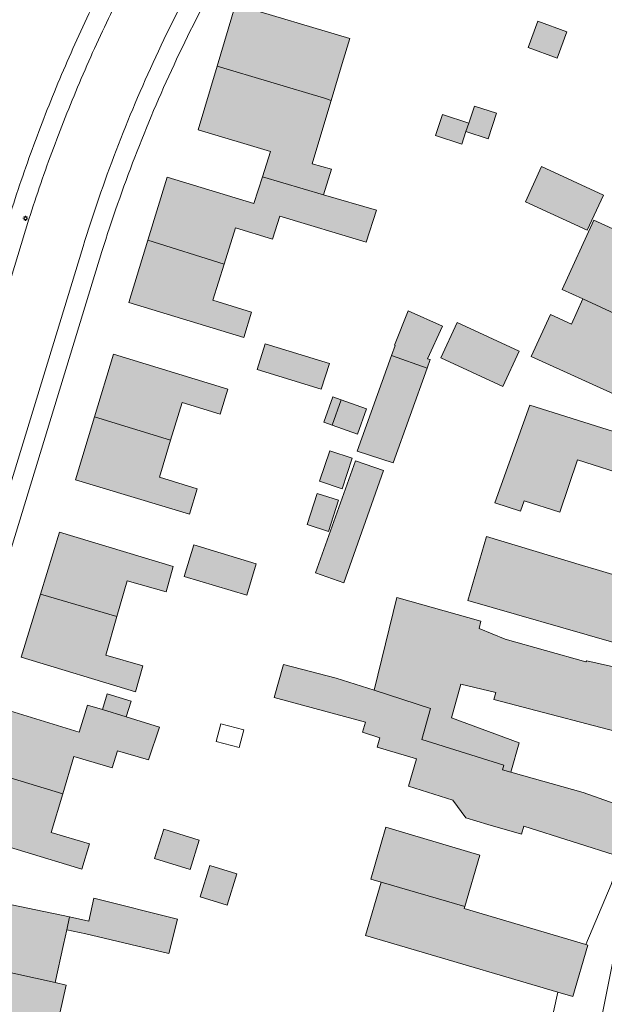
# Model space of a CAD drawing. Header units: metres. Extents: x 187482 to 189800, y 333582 to 335019.
# Tile 47 of 256: x 188064 to 188123, y 333767 to 333866. Entities that reach past the tile are written whole.
import ezdxf

# ---------------------------------------------------------------- set-up
doc = ezdxf.new("R2010")
doc.units = ezdxf.units.M
doc.layers.get('0').update_dxf_attribs({"color": 252, "lineweight": 18})
for name, color, linetype, lineweight in [('B-WE-IE-MEUBILAIR-S', 252, 'Continuous', 18), ('B-WE-OG-BEBOUWING-GV', 252, 'Continuous', 18), ('B-WE-OG-BEBOUWING_LUIFEL-GV', 252, 'Continuous', 18), ('B-WE-OG-TERREIN_ERF-GV', 252, 'Continuous', 18), ('B-WE-VH-GESLOTENVERHARDING_ASFALT-GV', 252, 'Continuous', 18), ('B-WE-VH-OPENVERHARDING_TEGEL-GV', 252, 'Continuous', 18)]:
    doc.layers.add(name, color=color, linetype=linetype, lineweight=lineweight)
doc.layers.add('B-WE-OG-BEBOUWING-V', color=7, linetype='Continuous', lineweight=18, true_color=0xf0f0f0)

# ---------------------------------------------------------------- blocks, each defined once
blk = doc.blocks.new('SIE-MEUBILAIR_PAAL_LICHTMAST-SO')
for points in [[(-0.62, 0), (-1, 0)], [(-0.71, 0.71), (-0.44, 0.44)], [(0, 1), (0, 0.62)], [(0.44, 0.44), (0.71, 0.71)], [(1, 0), (0.62, 0)], [(-0.71, -0.71), (-0.44, -0.44)], [(0, -0.62), (0, -1)], [(0.44, -0.44), (0.71, -0.71)]]:
    blk.add_lwpolyline(points)
blk.add_circle((0, 0), 0.5)

msp = doc.modelspace()

# ---------------------------------------------------------------- hatches: boundary and pattern name
at = {"layer": 'B-WE-OG-BEBOUWING-V'}
h = msp.add_hatch(color=256, dxfattribs=at)
h.dxf.hatch_style = 1
h.paths.add_polyline_path([(188095.727, 333857.851), (188096.832, 333861.565), (188097.593, 333864.084), (188086.094, 333867.506), (188084.246, 333861.296), (188095.063, 333858.086)], flags=17)
h = msp.add_hatch(color=256, dxfattribs=at)
h.dxf.hatch_style = 1
h.paths.add_polyline_path([(188115.521, 333863.183), (188118.427, 333862.112), (188119.395, 333864.739), (188116.489, 333865.811)], flags=17)
h = msp.add_hatch(color=256, dxfattribs=at)
h.dxf.hatch_style = 1
h.paths.add_polyline_path([(188094.939, 333848.37), (188095.758, 333850.942), (188093.822, 333851.475), (188094.593, 333854.042), (188095.727, 333857.851), (188095.063, 333858.086), (188084.246, 333861.296), (188082.34, 333854.892), (188089.637, 333852.72), (188088.818, 333850.179)], flags=17)
h = msp.add_hatch(color=256, dxfattribs=at)
h.dxf.hatch_style = 1
h.paths.add_polyline_path([(188109.537, 333855.563), (188106.909, 333856.428), (188106.211, 333854.309), (188108.839, 333853.444), (188109.257, 333854.712)], flags=17)
h = msp.add_hatch(color=256, dxfattribs=at)
h.dxf.hatch_style = 1
h.paths.add_polyline_path([(188109.537, 333855.563), (188109.257, 333854.712), (188111.487, 333853.977), (188112.334, 333856.55), (188110.104, 333857.285)], flags=17)
h = msp.add_hatch(color=256, dxfattribs=at)
h.dxf.hatch_style = 1
h.paths.add_polyline_path([(188121.443, 333844.801), (188123.07, 333848.332), (188116.857, 333851.193), (188115.229, 333847.662)], flags=17)
h = msp.add_hatch(color=256, dxfattribs=at)
h.dxf.hatch_style = 1
h.paths.add_polyline_path([(188094.939, 333848.37), (188088.818, 333850.179), (188087.946, 333847.474), (188079.222, 333850.12), (188077.307, 333843.805), (188084.965, 333841.396), (188086.115, 333845.051), (188089.826, 333843.897), (188090.556, 333846.204), (188099.224, 333843.58), (188100.255, 333846.798)], flags=17)
h = msp.add_hatch(color=256, dxfattribs=at)
h.dxf.hatch_style = 1
h.paths.add_polyline_path([(188121.012, 333837.881), (188128.682, 333834.345), (188131.877, 333841.34), (188122.12, 333845.804), (188118.919, 333838.843)], flags=17)
h = msp.add_hatch(color=256, dxfattribs=at)
h.dxf.hatch_style = 1
h.paths.add_polyline_path([(188077.307, 333843.805), (188075.399, 333837.516), (188086.927, 333834.02), (188087.724, 333836.543), (188083.823, 333837.769), (188084.965, 333841.396)], flags=17)
h = msp.add_hatch(color=256, dxfattribs=at)
h.dxf.hatch_style = 1
h.paths.add_polyline_path([(188121.012, 333837.881), (188119.851, 333835.357), (188117.759, 333836.321), (188115.82, 333832.107), (188125.615, 333827.632), (188128.682, 333834.345)], flags=17)
h = msp.add_hatch(color=256, dxfattribs=at)
h.dxf.hatch_style = 1
h.paths.add_polyline_path([(188101.778, 333832.205), (188105.367, 333830.916), (188105.68, 333831.784), (188105.407, 333831.874), (188106.909, 333835.164), (188103.45, 333836.699), (188102.068, 333833.235), (188102.138, 333833.208)], flags=17)
h = msp.add_hatch(color=256, dxfattribs=at)
h.dxf.hatch_style = 1
h.paths.add_polyline_path([(188112.97, 333829.082), (188114.611, 333832.647), (188108.365, 333835.528), (188106.722, 333831.964)], flags=17)
h = msp.add_hatch(color=256, dxfattribs=at)
h.dxf.hatch_style = 1
h.paths.add_polyline_path([(188094.723, 333828.822), (188095.536, 333831.395), (188089.079, 333833.364), (188088.266, 333830.79)], flags=17)
h = msp.add_hatch(color=256, dxfattribs=at)
h.dxf.hatch_style = 1
h.paths.add_polyline_path([(188079.585, 333823.684), (188080.74, 333827.47), (188084.566, 333826.302), (188085.339, 333828.831), (188073.835, 333832.317), (188071.929, 333826.029)], flags=17)
h = msp.add_hatch(color=256, dxfattribs=at)
h.dxf.hatch_style = 1
h.paths.add_polyline_path([(188105.367, 333830.916), (188101.778, 333832.205), (188098.325, 333822.59), (188101.933, 333821.406)], flags=17)
h = msp.add_hatch(color=256, dxfattribs=at)
h.dxf.hatch_style = 1
h.paths.add_polyline_path([(188096.726, 333827.733), (188095.878, 333828.034), (188094.976, 333825.489), (188095.825, 333825.188)], flags=17)
h = msp.add_hatch(color=256, dxfattribs=at)
h.dxf.hatch_style = 1
h.paths.add_polyline_path([(188098.37, 333824.286), (188099.271, 333826.831), (188096.726, 333827.733), (188095.825, 333825.188)], flags=17)
h = msp.add_hatch(color=256, dxfattribs=at)
h.dxf.hatch_style = 1
h.paths.add_polyline_path([(188120.453, 333821.717), (188125.926, 333819.958), (188125.433, 333818.459), (188126.814, 333818.108), (188125.238, 333810.957), (188129.207, 333809.79), (188130.538, 333814.315), (188131.968, 333821.996), (188126.534, 333823.774), (188115.674, 333827.213), (188112.152, 333817.388), (188114.756, 333816.549), (188115.102, 333817.586), (188118.69, 333816.431)], flags=17)
h = msp.add_hatch(color=256, dxfattribs=at)
h.dxf.hatch_style = 1
h.paths.add_polyline_path([(188071.929, 333826.029), (188070.015, 333819.714), (188081.477, 333816.241), (188082.257, 333818.796), (188078.453, 333819.972), (188079.585, 333823.684)], flags=17)
h = msp.add_hatch(color=256, dxfattribs=at)
h.dxf.hatch_style = 1
h.paths.add_polyline_path([(188096.823, 333818.802), (188097.836, 333821.865), (188095.572, 333822.614), (188094.56, 333819.551)], flags=17)
h = msp.add_hatch(color=256, dxfattribs=at)
h.dxf.hatch_style = 1
h.paths.add_polyline_path([(188096.995, 333809.327), (188100.963, 333820.627), (188098.178, 333821.623), (188094.159, 333810.347)], flags=17)
h = msp.add_hatch(color=256, dxfattribs=at)
h.dxf.hatch_style = 1
h.paths.add_polyline_path([(188093.313, 333815.197), (188095.436, 333814.517), (188096.437, 333817.64), (188094.314, 333818.32)], flags=17)
h = msp.add_hatch(color=256, dxfattribs=at)
h.dxf.hatch_style = 1
h.paths.add_polyline_path([(188074.191, 333805.97), (188075.23, 333809.55), (188079.122, 333808.421), (188079.856, 333810.97), (188068.416, 333814.45), (188066.51, 333808.186)], flags=17)
h = msp.add_hatch(color=256, dxfattribs=at)
h.dxf.hatch_style = 1
h.paths.add_polyline_path([(188129.139, 333808.662), (188124.339, 333810.063), (188122.348, 333810.668), (188120.964, 333811.089), (188111.331, 333814.016), (188109.448, 333807.569), (188123.876, 333803.416), (188128.659, 333801.959)], flags=17)
h = msp.add_hatch(color=256, dxfattribs=at)
h.dxf.hatch_style = 1
h.paths.add_polyline_path([(188080.953, 333809.986), (188087.232, 333808.089), (188088.192, 333811.265), (188081.913, 333813.163)], flags=17)
h = msp.add_hatch(color=256, dxfattribs=at)
h.dxf.hatch_style = 1
h.paths.add_polyline_path([(188066.51, 333808.186), (188064.585, 333801.859), (188076.045, 333798.373), (188076.803, 333801), (188073.064, 333802.082), (188074.191, 333805.97)], flags=17)
h = msp.add_hatch(color=256, dxfattribs=at)
h.dxf.hatch_style = 1
h.paths.add_polyline_path([(188113.757, 333790.294), (188114.59, 333793.261), (188107.817, 333795.775), (188108.757, 333799.148), (188112.276, 333798.311), (188112.076, 333797.595), (188127.177, 333793.672), (188127.303, 333793.639), (188128.708, 333799.851), (188121.396, 333801.505), (188121.317, 333801.39), (188113.196, 333803.681), (188110.584, 333804.757), (188110.757, 333805.503), (188102.307, 333807.874), (188100.022, 333798.537), (188105.695, 333796.721), (188104.821, 333793.59), (188113.061, 333791.021), (188112.928, 333790.552)], flags=17)
h = msp.add_hatch(color=256, dxfattribs=at)
h.dxf.hatch_style = 1
h.paths.add_polyline_path([(188109.235, 333785.699), (188111.473, 333785.043), (188114.833, 333784.084), (188115.06, 333784.88), (188124.794, 333781.807), (188125.034, 333781.731), (188126.211, 333786.423), (188125.294, 333786.749), (188121.035, 333788.263), (188113.757, 333790.294), (188112.928, 333790.552), (188113.061, 333791.021), (188104.821, 333793.59), (188105.695, 333796.721), (188100.022, 333798.537), (188096.232, 333799.75), (188090.915, 333801.141), (188089.982, 333797.797), (188092.841, 333797.032), (188099.155, 333795.342), (188098.866, 333794.322), (188100.614, 333793.746), (188100.352, 333792.803), (188104.278, 333791.641), (188103.485, 333788.902), (188107.952, 333787.488)], flags=17)
h = msp.add_hatch(color=256, dxfattribs=at)
h.dxf.hatch_style = 1
h.paths.add_polyline_path([(188075.125, 333795.858), (188075.614, 333797.444), (188073.216, 333798.183), (188072.727, 333796.598)], flags=17)
h = msp.add_hatch(color=256, dxfattribs=at)
h.dxf.hatch_style = 1
h.paths.add_polyline_path([(188061.117, 333790.423), (188068.751, 333788.13), (188069.859, 333791.894), (188071.347, 333791.456), (188073.717, 333790.745), (188074.233, 333792.452), (188077.349, 333791.548), (188078.455, 333794.831), (188075.125, 333795.858), (188072.727, 333796.598), (188071.248, 333797.054), (188070.406, 333794.343), (188063.004, 333796.603)], flags=17)
h = msp.add_hatch(color=256, dxfattribs=at)
h.dxf.hatch_style = 1
h.paths.add_polyline_path([(188068.751, 333788.13), (188061.117, 333790.423), (188059.17, 333784.048), (188070.663, 333780.539), (188071.435, 333783.083), (188067.571, 333784.243)], flags=17)
h = msp.add_hatch(color=256, dxfattribs=at)
h.dxf.hatch_style = 1
h.paths.add_polyline_path([(188077.978, 333781.638), (188081.558, 333780.527), (188082.468, 333783.458), (188078.888, 333784.569)], flags=17)
h = msp.add_hatch(color=256, dxfattribs=at)
h.dxf.hatch_style = 1
h.paths.add_polyline_path([(188101.216, 333784.768), (188099.698, 333779.56), (188100.745, 333779.254), (188109.142, 333776.805), (188110.663, 333781.962), (188102.204, 333784.475)], flags=17)
h = msp.add_hatch(color=256, dxfattribs=at)
h.dxf.hatch_style = 1
h.paths.add_polyline_path([(188082.549, 333777.78), (188085.255, 333776.937), (188086.231, 333780.067), (188083.525, 333780.911)], flags=17)
h = msp.add_hatch(color=256, dxfattribs=at)
h.dxf.hatch_style = 1
h.paths.add_polyline_path([(188118.507, 333768.176), (188119.983, 333767.74), (188121.513, 333772.924), (188121.315, 333772.982), (188109.079, 333776.593), (188109.142, 333776.805), (188100.745, 333779.254), (188099.177, 333773.88), (188103.711, 333772.542)], flags=17)
h = msp.add_hatch(color=256, dxfattribs=at)
h.dxf.hatch_style = 1
h.paths.add_polyline_path([(188069.438, 333775.75), (188057.648, 333778.207), (188056.299, 333771.733), (188064.034, 333770.021), (188067.971, 333769.15), (188068.816, 333772.966), (188069.15, 333774.461)], flags=17)
h = msp.add_hatch(color=256, dxfattribs=at)
h.dxf.hatch_style = 1
h.paths.add_polyline_path([(188072.55, 333777.454), (188071.883, 333777.62), (188071.354, 333775.311), (188069.438, 333775.75), (188069.15, 333774.461), (188071.061, 333774.033), (188079.413, 333772.069), (188080.263, 333775.54), (188079.753, 333775.667)], flags=17)
h = msp.add_hatch(color=256, dxfattribs=at)
h.dxf.hatch_style = 1
h.paths.add_polyline_path([(188056.299, 333771.733), (188054.955, 333765.28), (188062.497, 333763.709), (188061.987, 333761.258), (188066.213, 333760.378), (188071.984, 333759.176), (188072.719, 333762.675), (188070.135, 333763.108), (188070.68, 333765.441), (188068.433, 333765.914), (188069.094, 333768.902), (188067.971, 333769.15), (188064.034, 333770.021)], flags=17)

# ---------------------------------------------------------------- linework, layer by layer
at = {"layer": 'B-WE-OG-BEBOUWING-GV', "flags": 128}
for points in [[(188095.727, 333857.851), (188096.832, 333861.565), (188097.593, 333864.084), (188086.094, 333867.506), (188084.246, 333861.296), (188095.063, 333858.086)], [(188115.521, 333863.183), (188118.427, 333862.112), (188119.395, 333864.739), (188116.489, 333865.811)], [(188094.939, 333848.37), (188095.758, 333850.942), (188093.822, 333851.475), (188094.593, 333854.042), (188095.727, 333857.851), (188095.063, 333858.086), (188084.246, 333861.296), (188082.34, 333854.892), (188089.637, 333852.72), (188088.818, 333850.179)], [(188109.537, 333855.563), (188106.909, 333856.428), (188106.211, 333854.309), (188108.839, 333853.444), (188109.257, 333854.712)], [(188109.537, 333855.563), (188109.257, 333854.712), (188111.487, 333853.977), (188112.334, 333856.55), (188110.104, 333857.285)], [(188121.443, 333844.801), (188123.07, 333848.332), (188116.857, 333851.193), (188115.229, 333847.662)], [(188094.939, 333848.37), (188088.818, 333850.179), (188087.946, 333847.474), (188079.222, 333850.12), (188077.307, 333843.805), (188084.965, 333841.396), (188086.115, 333845.051), (188089.826, 333843.897), (188090.556, 333846.204), (188099.224, 333843.58), (188100.255, 333846.798)], [(188121.012, 333837.881), (188128.682, 333834.345), (188131.877, 333841.34), (188122.12, 333845.804), (188118.919, 333838.843)], [(188077.307, 333843.805), (188075.399, 333837.516), (188086.927, 333834.02), (188087.724, 333836.543), (188083.823, 333837.769), (188084.965, 333841.396)], [(188121.012, 333837.881), (188119.851, 333835.357), (188117.759, 333836.321), (188115.82, 333832.107), (188125.615, 333827.632), (188128.682, 333834.345)], [(188101.778, 333832.205), (188105.367, 333830.916), (188105.68, 333831.784), (188105.407, 333831.874), (188106.909, 333835.164), (188103.45, 333836.699), (188102.068, 333833.235), (188102.138, 333833.208)], [(188112.97, 333829.082), (188114.611, 333832.647), (188108.365, 333835.528), (188106.722, 333831.964)], [(188094.723, 333828.822), (188095.536, 333831.395), (188089.079, 333833.364), (188088.266, 333830.79)], [(188079.585, 333823.684), (188080.74, 333827.47), (188084.566, 333826.302), (188085.339, 333828.831), (188073.835, 333832.317), (188071.929, 333826.029)], [(188105.367, 333830.916), (188101.778, 333832.205), (188098.325, 333822.59), (188101.933, 333821.406)], [(188098.37, 333824.286), (188099.271, 333826.831), (188096.726, 333827.733), (188095.825, 333825.188)], [(188120.453, 333821.717), (188125.926, 333819.958), (188125.433, 333818.459), (188126.814, 333818.108), (188125.238, 333810.957), (188129.207, 333809.79), (188130.538, 333814.315), (188131.968, 333821.996), (188126.534, 333823.774), (188115.674, 333827.213), (188112.152, 333817.388), (188114.756, 333816.549), (188115.102, 333817.586), (188118.69, 333816.431)], [(188071.929, 333826.029), (188070.015, 333819.714), (188081.477, 333816.241), (188082.257, 333818.796), (188078.453, 333819.972), (188079.585, 333823.684)], [(188096.823, 333818.802), (188097.836, 333821.865), (188095.572, 333822.614), (188094.56, 333819.551)], [(188096.995, 333809.327), (188100.963, 333820.627), (188098.178, 333821.623), (188094.159, 333810.347)], [(188093.313, 333815.197), (188095.436, 333814.517), (188096.437, 333817.64), (188094.314, 333818.32)], [(188074.191, 333805.97), (188075.23, 333809.55), (188079.122, 333808.421), (188079.856, 333810.97), (188068.416, 333814.45), (188066.51, 333808.186)], [(188129.139, 333808.662), (188124.339, 333810.063), (188122.348, 333810.668), (188120.964, 333811.089), (188111.331, 333814.016), (188109.448, 333807.569), (188123.876, 333803.416), (188128.659, 333801.959)], [(188080.953, 333809.986), (188087.232, 333808.089), (188088.192, 333811.265), (188081.913, 333813.163)], [(188066.51, 333808.186), (188064.585, 333801.859), (188076.045, 333798.373), (188076.803, 333801), (188073.064, 333802.082), (188074.191, 333805.97)], [(188113.757, 333790.294), (188114.59, 333793.261), (188107.817, 333795.775), (188108.757, 333799.148), (188112.276, 333798.311), (188112.076, 333797.595), (188127.177, 333793.672), (188127.303, 333793.639), (188128.708, 333799.851), (188121.396, 333801.505), (188121.317, 333801.39), (188113.196, 333803.681), (188110.584, 333804.757), (188110.757, 333805.503), (188102.307, 333807.874), (188100.022, 333798.537), (188105.695, 333796.721), (188104.821, 333793.59), (188113.061, 333791.021), (188112.928, 333790.552)], [(188075.125, 333795.858), (188075.614, 333797.444), (188073.216, 333798.183), (188072.727, 333796.598)], [(188061.117, 333790.423), (188068.751, 333788.13), (188069.859, 333791.894), (188071.347, 333791.456), (188073.717, 333790.745), (188074.233, 333792.452), (188077.349, 333791.548), (188078.455, 333794.831), (188075.125, 333795.858), (188072.727, 333796.598), (188071.248, 333797.054), (188070.406, 333794.343), (188063.004, 333796.603)], [(188068.751, 333788.13), (188061.117, 333790.423), (188059.17, 333784.048), (188070.663, 333780.539), (188071.435, 333783.083), (188067.571, 333784.243)], [(188077.978, 333781.638), (188081.558, 333780.527), (188082.468, 333783.458), (188078.888, 333784.569)], [(188101.216, 333784.768), (188099.698, 333779.56), (188100.745, 333779.254), (188109.142, 333776.805), (188110.663, 333781.962), (188102.204, 333784.475)], [(188082.549, 333777.78), (188085.255, 333776.937), (188086.231, 333780.067), (188083.525, 333780.911)], [(188118.507, 333768.176), (188119.983, 333767.74), (188121.513, 333772.924), (188121.315, 333772.982), (188109.079, 333776.593), (188109.142, 333776.805), (188100.745, 333779.254), (188099.177, 333773.88), (188103.711, 333772.542)], [(188069.438, 333775.75), (188057.648, 333778.207), (188056.299, 333771.733), (188064.034, 333770.021), (188067.971, 333769.15), (188068.816, 333772.966), (188069.15, 333774.461)], [(188072.55, 333777.454), (188071.883, 333777.62), (188071.354, 333775.311), (188069.438, 333775.75), (188069.15, 333774.461), (188071.061, 333774.033), (188079.413, 333772.069), (188080.263, 333775.54), (188079.753, 333775.667)], [(188056.299, 333771.733), (188054.955, 333765.28), (188062.497, 333763.709), (188061.987, 333761.258), (188066.213, 333760.378), (188071.984, 333759.176), (188072.719, 333762.675), (188070.135, 333763.108), (188070.68, 333765.441), (188068.433, 333765.914), (188069.094, 333768.902), (188067.971, 333769.15), (188064.034, 333770.021)]]:
    msp.add_lwpolyline(points, close=True, dxfattribs=at)
msp.add_lwpolyline([(188125.294, 333786.749), (188121.035, 333788.263), (188113.757, 333790.294), (188112.928, 333790.552), (188113.061, 333791.021), (188104.821, 333793.59), (188105.695, 333796.721), (188100.022, 333798.537), (188096.232, 333799.75), (188090.915, 333801.141), (188089.982, 333797.797), (188092.841, 333797.032), (188099.155, 333795.342), (188098.866, 333794.322), (188100.614, 333793.746), (188100.352, 333792.803), (188104.278, 333791.641), (188103.485, 333788.902), (188107.952, 333787.488), (188109.235, 333785.699), (188111.473, 333785.043), (188114.833, 333784.084), (188115.06, 333784.88), (188124.794, 333781.807)], dxfattribs=at)
at = {"layer": 'B-WE-OG-BEBOUWING_LUIFEL-GV', "flags": 128}
msp.add_lwpolyline([(188096.726, 333827.733), (188095.878, 333828.034), (188094.976, 333825.489), (188095.825, 333825.188)], close=True, dxfattribs=at)
at = {"layer": 'B-WE-OG-TERREIN_ERF-GV'}
for points in [[(188084.462, 333870.408, 0.016573), (188079.925, 333861.423)], [(188068.824, 333860.894, -0.012103), (188071.978, 333867.828)], [(188079.925, 333861.423, 0.016645), (188075.993, 333852.157)], [(188066.006, 333853.817, -0.012092), (188068.824, 333860.894)], [(188063.529, 333846.613, -0.01208), (188066.006, 333853.817)], [(188075.993, 333852.157, 0.016529), (188072.684, 333842.652)]]:
    msp.add_lwpolyline(points, format="xyb", dxfattribs=at)
at = {"layer": 'B-WE-OG-TERREIN_ERF-GV', "flags": 128}
for points in [[(188088.818, 333850.179), (188089.637, 333852.72), (188082.34, 333854.892), (188084.246, 333861.296), (188086.094, 333867.506), (188097.593, 333864.084), (188096.832, 333861.565), (188095.727, 333857.851), (188094.593, 333854.042), (188093.822, 333851.475), (188095.758, 333850.942), (188094.939, 333848.37), (188100.255, 333846.798), (188099.224, 333843.58), (188090.556, 333846.204), (188089.826, 333843.897), (188086.115, 333845.051), (188084.965, 333841.396), (188083.823, 333837.769), (188087.724, 333836.543), (188086.927, 333834.02), (188075.399, 333837.516), (188077.307, 333843.805), (188079.222, 333850.12), (188087.946, 333847.474)], [(188115.521, 333863.183), (188116.489, 333865.811), (188119.395, 333864.739), (188118.427, 333862.112)], [(188106.211, 333854.309), (188106.909, 333856.428), (188109.537, 333855.563), (188110.104, 333857.285), (188112.334, 333856.55), (188111.487, 333853.977), (188109.257, 333854.712), (188108.839, 333853.444)], [(188116.857, 333851.193), (188123.07, 333848.332), (188121.443, 333844.801), (188115.229, 333847.662)], [(188128.682, 333834.345), (188125.615, 333827.632), (188115.82, 333832.107), (188117.759, 333836.321), (188119.851, 333835.357), (188121.012, 333837.881), (188118.919, 333838.843), (188122.12, 333845.804), (188131.877, 333841.34)], [(188101.778, 333832.205), (188102.138, 333833.208), (188102.068, 333833.235), (188103.45, 333836.699), (188106.909, 333835.164), (188105.407, 333831.874), (188105.68, 333831.784), (188105.367, 333830.916), (188101.933, 333821.406), (188098.325, 333822.59)], [(188108.365, 333835.528), (188114.611, 333832.647), (188112.97, 333829.082), (188106.722, 333831.964)], [(188095.536, 333831.395), (188094.723, 333828.822), (188088.266, 333830.79), (188089.079, 333833.364)], [(188071.929, 333826.029), (188073.835, 333832.317), (188085.339, 333828.831), (188084.566, 333826.302), (188080.74, 333827.47), (188079.585, 333823.684), (188078.453, 333819.972), (188082.257, 333818.796), (188081.477, 333816.241), (188070.015, 333819.714)], [(188095.825, 333825.188), (188096.726, 333827.733), (188099.271, 333826.831), (188098.37, 333824.286)], [(188096.823, 333818.802), (188094.56, 333819.551), (188095.572, 333822.614), (188097.836, 333821.865)], [(188098.178, 333821.623), (188100.963, 333820.627), (188096.995, 333809.327), (188094.159, 333810.347)], [(188096.437, 333817.64), (188095.436, 333814.517), (188093.313, 333815.197), (188094.314, 333818.32)], [(188066.51, 333808.186), (188068.416, 333814.45), (188079.856, 333810.97), (188079.122, 333808.421), (188075.23, 333809.55), (188074.191, 333805.97), (188073.064, 333802.082), (188076.803, 333801), (188076.045, 333798.373), (188064.585, 333801.859)], [(188129.139, 333808.662), (188128.659, 333801.959), (188123.876, 333803.416), (188109.448, 333807.569), (188111.331, 333814.016), (188120.964, 333811.089), (188122.348, 333810.668), (188124.339, 333810.063)], [(188088.192, 333811.265), (188087.232, 333808.089), (188080.953, 333809.986), (188081.913, 333813.163)], [(188113.757, 333790.294), (188121.035, 333788.263), (188125.294, 333786.749), (188127.177, 333793.672), (188112.076, 333797.595), (188112.276, 333798.311), (188108.757, 333799.148), (188107.817, 333795.775), (188114.59, 333793.261)], [(188068.751, 333788.13), (188067.571, 333784.243), (188071.435, 333783.083), (188070.663, 333780.539), (188059.17, 333784.048), (188061.117, 333790.423), (188063.004, 333796.603), (188070.406, 333794.343), (188071.248, 333797.054), (188072.727, 333796.598), (188073.216, 333798.183), (188075.614, 333797.444), (188075.125, 333795.858), (188078.455, 333794.831), (188077.349, 333791.548), (188074.233, 333792.452), (188073.717, 333790.745), (188071.347, 333791.456), (188069.859, 333791.894)], [(188086.464, 333792.772), (188086.932, 333794.549), (188084.62, 333795.157), (188084.153, 333793.38)], [(188084.62, 333795.157), (188086.932, 333794.549), (188086.464, 333792.772), (188084.153, 333793.38)], [(188077.978, 333781.638), (188078.888, 333784.569), (188082.468, 333783.458), (188081.558, 333780.527)], [(188082.549, 333777.78), (188083.525, 333780.911), (188086.231, 333780.067), (188085.255, 333776.937)]]:
    msp.add_lwpolyline(points, close=True, dxfattribs=at)
for points in [[(188072.684, 333842.652), (188057.233, 333792.15), (188055.316, 333785.885), (188051.953, 333773.327), (188048.856, 333760.701), (188046.928, 333751.931), (188045.15, 333743.129), (188035.3, 333688.004)], [(188125.926, 333819.958), (188120.453, 333821.717), (188118.69, 333816.431), (188115.102, 333817.586), (188114.756, 333816.549), (188112.152, 333817.388), (188115.674, 333827.213), (188126.534, 333823.774)], [(188124.794, 333781.807), (188115.06, 333784.88), (188114.833, 333784.084), (188111.473, 333785.043), (188109.235, 333785.699), (188107.952, 333787.488), (188103.485, 333788.902), (188104.278, 333791.641), (188100.352, 333792.803), (188100.614, 333793.746), (188098.866, 333794.322), (188099.155, 333795.342), (188092.841, 333797.032), (188089.982, 333797.797), (188090.915, 333801.141), (188096.232, 333799.75), (188100.022, 333798.537), (188102.307, 333807.874), (188110.757, 333805.503), (188110.584, 333804.757), (188113.196, 333803.681), (188121.317, 333801.39), (188121.396, 333801.505), (188128.708, 333799.851)], [(188117.704, 333764.534), (188118.507, 333768.176), (188103.711, 333772.542), (188099.177, 333773.88), (188100.745, 333779.254), (188099.698, 333779.56), (188101.216, 333784.768), (188102.204, 333784.475), (188110.663, 333781.962), (188109.142, 333776.805), (188109.079, 333776.593), (188121.315, 333772.982), (188123.859, 333779.011)], [(188057.648, 333778.207), (188069.438, 333775.75), (188071.354, 333775.311), (188071.883, 333777.62), (188072.55, 333777.454), (188079.753, 333775.667), (188080.263, 333775.54), (188079.413, 333772.069), (188071.061, 333774.033), (188069.15, 333774.461), (188068.816, 333772.966), (188067.971, 333769.15), (188069.094, 333768.902), (188068.433, 333765.914), (188070.68, 333765.441), (188070.135, 333763.108), (188072.719, 333762.675), (188071.984, 333759.176), (188071.369, 333756.248), (188066.033, 333757.38), (188064.748, 333751.293), (188064.3, 333751.364)]]:
    msp.add_lwpolyline(points, dxfattribs=at)
at = {"layer": 'B-WE-VH-GESLOTENVERHARDING_ASFALT-GV'}
for points in [[(188078.09, 333862.233, -0.016985), (188082.693, 333871.353)], [(188073.745, 333866.926, 0.012271), (188070.609, 333860.061)], [(188074.117, 333852.821, -0.016927), (188078.09, 333862.233)], [(188070.609, 333860.061, 0.012081), (188067.81, 333853.052)], [(188067.81, 333853.052, 0.01215), (188065.355, 333845.915)], [(188070.793, 333843.16, -0.016994), (188074.117, 333852.821)]]:
    msp.add_lwpolyline(points, format="xyb", dxfattribs=at)
at = {"layer": 'B-WE-VH-GESLOTENVERHARDING_ASFALT-GV', "flags": 128}
msp.add_lwpolyline([(188065.355, 333845.915), (188049.724, 333794.442), (188055.349, 333792.725), (188070.793, 333843.16)], dxfattribs=at)
msp.add_lwpolyline([(188129.485, 333769.973), (188129.576, 333770.407), (188130.232, 333775.23), (188125.006, 333776.286), (188118.173, 333741.947), (188117.146, 333738.397), (188115.113, 333728.579), (188120.686, 333727.665), (188120.841, 333728.047), (188121.371, 333728.58), (188121.534, 333728.96), (188122.446, 333733.421), (188122.448, 333733.815), (188122.147, 333734.618), (188122.152, 333734.956), (188123.316, 333740.633)], close=True, dxfattribs=at)
at = {"layer": 'B-WE-VH-OPENVERHARDING_TEGEL-GV'}
for points in [[(188082.693, 333871.353, 0.016985), (188078.09, 333862.233)], [(188079.925, 333861.423, -0.016573), (188084.462, 333870.408)], [(188071.978, 333867.828, 0.012103), (188068.824, 333860.894)], [(188070.609, 333860.061, -0.012271), (188073.745, 333866.926)], [(188078.09, 333862.233, 0.016927), (188074.117, 333852.821)], [(188075.993, 333852.157, -0.016645), (188079.925, 333861.423)], [(188068.824, 333860.894, 0.012092), (188066.006, 333853.817)], [(188067.81, 333853.052, -0.012081), (188070.609, 333860.061)], [(188066.006, 333853.817, 0.01208), (188063.529, 333846.613)], [(188065.355, 333845.915, -0.01215), (188067.81, 333853.052)], [(188074.117, 333852.821, 0.016994), (188070.793, 333843.16)], [(188072.684, 333842.652, -0.016529), (188075.993, 333852.157)]]:
    msp.add_lwpolyline(points, format="xyb", dxfattribs=at)
at = {"layer": 'B-WE-VH-OPENVERHARDING_TEGEL-GV', "flags": 128}
for points in [[(188047.777, 333795.035), (188049.724, 333794.442), (188065.355, 333845.915)], [(188070.793, 333843.16), (188055.349, 333792.725), (188057.233, 333792.15), (188072.684, 333842.652)], [(188136.663, 333791.992), (188133.865, 333798.563), (188132.33, 333797.841), (188135.054, 333791.425), (188130.58, 333789.149), (188128.158, 333791.974), (188128.482, 333793.349), (188127.303, 333793.639), (188127.177, 333793.672), (188125.294, 333786.749), (188126.211, 333786.423), (188125.034, 333781.731), (188124.794, 333781.807), (188123.859, 333779.011), (188121.315, 333772.982), (188121.513, 333772.924), (188119.983, 333767.74), (188118.507, 333768.176), (188117.704, 333764.534)], [(188118.173, 333741.947), (188125.006, 333776.286)]]:
    msp.add_lwpolyline(points, dxfattribs=at)

# ---------------------------------------------------------------- block references
at = {"layer": 'B-WE-IE-MEUBILAIR-S', "xscale": 0.25, "yscale": 0.25, "zscale": 0.25}
msp.add_blockref('SIE-MEUBILAIR_PAAL_LICHTMAST-SO', (188065, 333846), dxfattribs=at)

doc.saveas('drawing.dxf')
